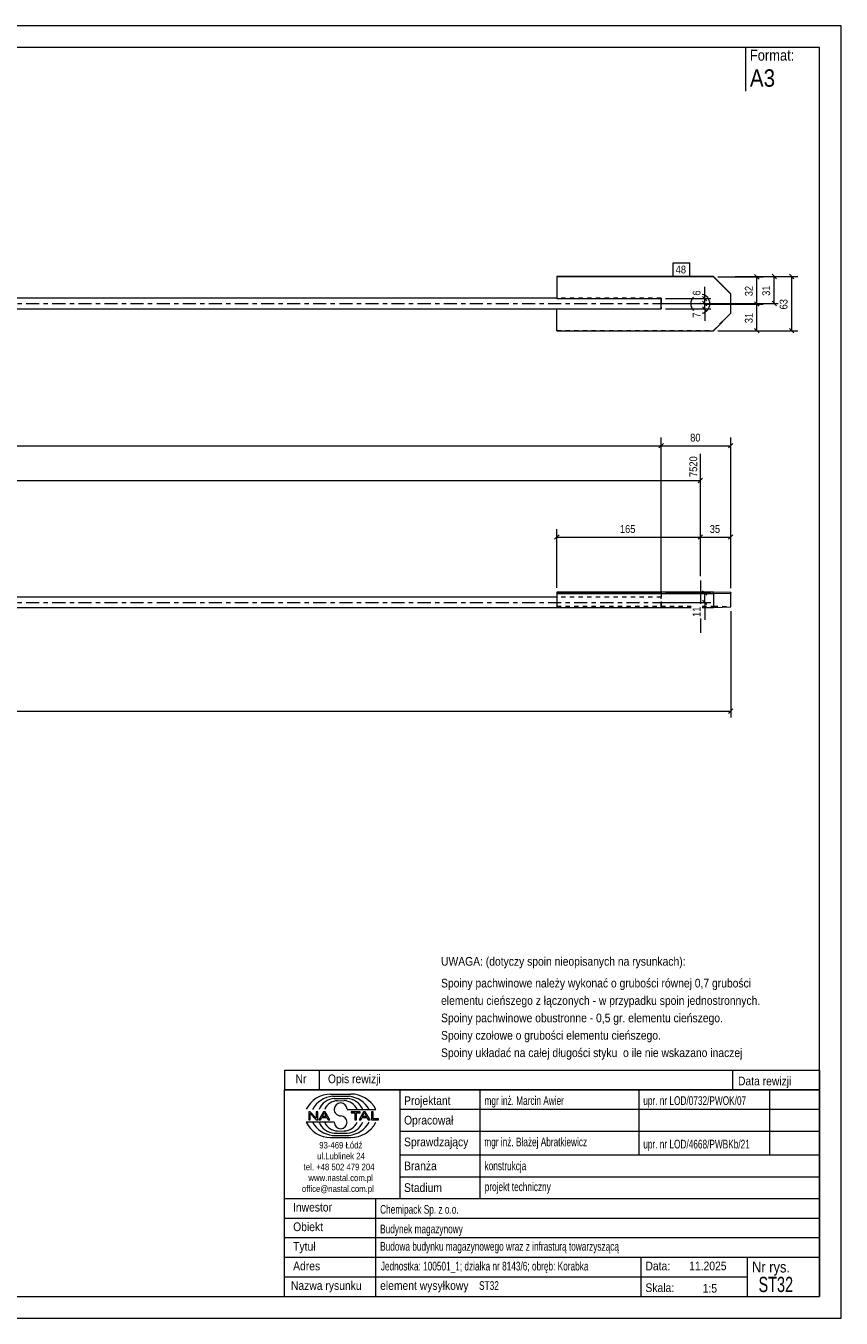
# Model space of a CAD drawing. Header units: millimetres. Extents: x 0 to 420, y 0 to 297.
# Tile 2 of 2: x 233 to 420, y 0 to 297. Entities that reach past the tile are written whole.
import ezdxf

# ---------------------------------------------------------------- set-up
doc = ezdxf.new("R2010")
doc.units = ezdxf.units.MM
for name, pattern in [('XKITLINE00', [0]), ('XKITLINE01', [4, 1, -1, 1, -1]), ('XKITLINE03', [6, 3, -1, 1, -1])]:
    doc.linetypes.add(name, pattern=pattern)
for name, color, linetype, lineweight in [('Arkusz rysunku', 3, 'Continuous', 0), ('Element', 2, 'Continuous', 0), ('Inny typ obiektu', 7, 'Continuous', 0), ('Wymiar', 4, 'Continuous', 0), ('Znak elementu', 2, 'Continuous', 0), ('Śruba', 3, 'Continuous', 0)]:
    doc.layers.add(name, color=color, linetype=linetype, lineweight=lineweight)
doc.styles.add('ARIAL', font='ARIAL.TTF')

msp = doc.modelspace()

# ---------------------------------------------------------------- linework, layer by layer
at = {"layer": 'Arkusz rysunku', "linetype": 'XKITLINE00', "lineweight": 0}
for p, q in [((420, 297), (0, 297)), ((420, 297), (415, 297)), ((420, 0), (420, 297)), ((415, 292), (5, 292)), ((415, 5), (415, 292)), ((5, 5), (415, 5)), ((0, 0), (420, 0))]:
    msp.add_line(p, q, dxfattribs=at)
at = {"layer": 'Element', "linetype": 'XKITLINE00', "lineweight": 0}
for p, q in [((390.62, 239.4), (354.62, 239.4)), ((354.62, 239.4), (354.62, 234.32)), ((390.62, 239.32), (354.62, 239.32)), ((390.62, 239.32), (390.62, 239.4)), ((390.62, 239.4), (394.62, 235.4)), ((394.62, 235.32), (390.62, 239.32)), ((394.62, 230.93), (394.62, 235.4)), ((354.62, 234.38), (202.62, 234.38)), ((202.62, 231.98), (378.62, 231.98)), ((354.62, 234.32), (378.62, 234.32)), ((354.62, 226.93), (354.62, 231.98)), ((354.62, 231.93), (378.62, 231.93)), ((378.62, 231.93), (378.62, 234.32)), ((390.62, 226.93), (394.62, 230.93)), ((354.62, 226.93), (390.62, 226.93)), ((390.62, 166.85), (354.62, 166.85)), ((354.62, 166.85), (354.62, 166.73)), ((354.62, 166.73), (378.62, 166.73)), ((354.62, 166.73), (354.62, 166.68)), ((378.62, 166.68), (354.62, 166.68)), ((354.62, 166.68), (354.62, 166.56)), ((354.62, 166.56), (390.62, 166.56)), ((354.62, 166.56), (354.62, 163.36)), ((378.62, 166.73), (378.62, 166.68)), ((394.62, 166.76), (390.62, 166.85)), ((390.62, 166.56), (394.62, 166.65)), ((390.62, 166.56), (390.62, 163.36)), ((394.62, 166.65), (394.62, 166.76)), ((394.62, 163.45), (394.62, 166.65)), ((354.62, 165.7), (202.62, 165.7)), ((354.62, 163.36), (385.5, 163.36)), ((378.62, 163.36), (378.62, 163.3)), ((388.02, 163.36), (390.62, 163.36)), ((390.62, 163.36), (394.62, 163.45)), ((202.62, 163.3), (378.62, 163.3))]:
    msp.add_line(p, q, dxfattribs=at)
at = {"layer": 'Element', "linetype": 'XKITLINE03', "lineweight": 0}
for p, q in [((202.62, 233.18), (388.62, 233.18)), ((202.62, 164.5), (388.62, 164.5))]:
    msp.add_line(p, q, dxfattribs=at)
at = {"layer": 'Element', "linetype": 'XKITLINE01', "lineweight": 0}
for p, q in [((378.62, 234.4), (354.62, 234.4)), ((378.62, 234.38), (354.62, 234.38)), ((354.62, 231.98), (354.62, 232)), ((354.62, 232), (378.62, 232)), ((354.62, 231.98), (354.62, 232)), ((354.62, 231.98), (354.62, 231.98)), ((378.62, 234.32), (378.62, 234.4)), ((378.62, 234.32), (378.62, 234.4)), ((378.62, 234.38), (378.62, 231.98)), ((390.62, 227), (394.62, 231)), ((354.62, 227), (390.62, 227)), ((390.62, 226.93), (390.62, 227)), ((354.62, 166.85), (354.62, 166.73)), ((354.62, 166.68), (354.62, 166.56)), ((378.62, 166.73), (378.62, 163.48)), ((390.62, 166.56), (390.62, 166.85)), ((394.62, 166.76), (394.62, 166.65)), ((378.62, 165.7), (354.62, 165.7)), ((354.62, 163.65), (385.5, 163.65)), ((354.62, 163.53), (378.62, 163.53)), ((354.62, 163.48), (378.62, 163.48)), ((378.62, 163.3), (378.62, 165.7)), ((388.02, 163.65), (390.62, 163.65)), ((390.62, 163.65), (394.62, 163.56))]:
    msp.add_line(p, q, dxfattribs=at)
at = {"layer": 'Inny typ obiektu', "linetype": 'XKITLINE00', "lineweight": 0}
for p, q in [((398, 292), (398, 282)), ((292, 57), (292, 52.5)), ((292, 57), (415, 57)), ((300, 57), (300, 52.5)), ((395, 57), (395, 52.5)), ((415, 57), (415, 52.5)), ((415, 52.5), (292, 52.5)), ((292, 5), (292, 52.5)), ((292, 52.5), (415, 52.5)), ((302.62, 51.49), (307.23, 51.5)), ((303.07, 50.99), (306.86, 51)), ((303.46, 50.49), (306.45, 50.49)), ((318.5, 52.5), (318.5, 27.5)), ((337, 27.5), (337, 52.5)), ((373.5, 52.5), (373.5, 37.5)), ((403.5, 52.5), (403.5, 37.5)), ((415, 52.5), (415, 5)), ((304.2, 49.98), (305.73, 49.99)), ((306.42, 47.99), (312.98, 47.99)), ((318.5, 48), (415, 48)), ((303.43, 45.01), (297, 45.01)), ((297.93, 47.44), (297.57, 47.44)), ((297.57, 47.44), (297.57, 45.56)), ((297.57, 45.56), (297.9, 45.56)), ((297.9, 47.04), (299.29, 45.56)), ((297.9, 45.56), (297.9, 47.04)), ((299.31, 45.96), (297.93, 47.44)), ((299.29, 45.56), (299.65, 45.56)), ((299.65, 47.44), (299.31, 47.44)), ((299.31, 47.44), (299.31, 45.96)), ((299.65, 45.56), (299.65, 47.44)), ((300.96, 47.44), (299.94, 45.56)), ((299.94, 45.56), (300.31, 45.56)), ((300.31, 45.56), (300.61, 46.13)), ((300.61, 46.13), (301.71, 46.13)), ((300.71, 46.33), (301.14, 47.24)), ((301.6, 46.33), (300.71, 46.33)), ((301.33, 47.44), (300.96, 47.44)), ((301.14, 47.24), (301.6, 46.33)), ((302.41, 45.56), (301.33, 47.44)), ((301.71, 46.13), (302.02, 45.56)), ((302.02, 45.56), (302.41, 45.56)), ((309.43, 47.44), (307.34, 47.44)), ((307.34, 47.44), (307.34, 47.22)), ((307.34, 47.22), (308.21, 47.22)), ((308.21, 47.22), (308.21, 45.56)), ((308.21, 45.56), (308.56, 45.56)), ((308.56, 45.56), (308.56, 47.22)), ((308.56, 47.22), (309.43, 47.22)), ((310.21, 47.44), (309.2, 45.56)), ((309.2, 45.56), (309.57, 45.56)), ((309.43, 47.22), (309.43, 47.44)), ((309.57, 45.56), (309.86, 46.13)), ((309.86, 46.13), (310.96, 46.13)), ((309.96, 46.33), (310.39, 47.24)), ((310.86, 46.33), (309.96, 46.33)), ((310.59, 47.44), (310.21, 47.44)), ((310.4, 47.24), (310.39, 47.24)), ((310.4, 47.24), (310.86, 46.33)), ((311.67, 45.56), (310.59, 47.44)), ((310.96, 46.13), (311.27, 45.56)), ((311.27, 45.56), (311.67, 45.56)), ((312.36, 47.44), (312.01, 47.44)), ((312.01, 47.44), (312.01, 45.56)), ((312.01, 45.56), (313.66, 45.56)), ((312.36, 45.78), (312.36, 47.44)), ((313.66, 45.78), (312.36, 45.78)), ((313.66, 45.56), (313.66, 45.78)), ((303.07, 42.01), (306.86, 42)), ((303.46, 42.51), (306.45, 42.51)), ((304.2, 43.02), (305.73, 43.01)), ((318.5, 43), (415, 43)), ((302.62, 41.51), (307.23, 41.5)), ((318.5, 37.5), (415, 37.5)), ((318.5, 32.5), (415, 32.5)), ((292, 27.5), (415, 27.5)), ((313, 5), (313, 27.5)), ((292, 23), (415, 23)), ((292, 18.5), (415, 18.5)), ((292, 14), (415, 14)), ((374, 5), (374, 14)), ((398.5, 5), (398.5, 14)), ((292, 9.5), (398.5, 9.5)), ((292, 5), (415, 5))]:
    msp.add_line(p, q, dxfattribs=at)
for centre, radius, start, end in [((302.72, 45.08), 6.42, 90.8317, 153.0136), ((303.67, 45), 6.02, 95.7347, 150.2266), ((306.22, 46.41), 4.08, 22.7023, 86.7527), ((306.24, 44.98), 6.04, 29.8256, 84.1252), ((307.25, 45.07), 6.43, 27.0191, 90.199), ((303.7, 46.42), 4.07, 93.3428, 157.3393), ((304.33, 46.6), 3.38, 92.229, 155.8008), ((304.92, 47.99), 1.49, 0.0741, 179.9259), ((304.92, 47.99), 1.49, 179.9259, 270), ((305.59, 46.6), 3.39, 24.2351, 87.5913), ((302.72, 47.92), 6.42, 206.9864, 269.1683), ((303.67, 48), 6.02, 209.7734, 264.2653), ((303.7, 46.58), 4.07, 202.6607, 266.6572), ((304.33, 46.4), 3.38, 204.1992, 267.771), ((304.92, 45.01), 1.49, 180.0741, 359.9259), ((304.92, 45), 1.49, 0.0741, 90), ((305.59, 46.4), 3.39, 272.4087, 335.7649), ((306.22, 46.59), 4.08, 273.2473, 337.2977), ((306.24, 48.02), 6.04, 275.8748, 330.1744), ((307.25, 47.93), 6.43, 269.801, 332.9809)]:
    msp.add_arc(centre, radius, start, end, dxfattribs=at)
at = {"layer": 'Wymiar', "linetype": 'XKITLINE00', "lineweight": 0}
for p, q in [((391.62, 239.32), (402.06, 239.32)), ((395.62, 239.4), (410.06, 239.4)), ((395.62, 239.4), (406.06, 239.4)), ((400.11, 239.83), (401.13, 238.81)), ((400.62, 233.06), (400.62, 239.32)), ((404.11, 239.91), (405.13, 238.89)), ((404.62, 233.18), (404.62, 239.4)), ((408.11, 239.91), (409.13, 238.89)), ((408.62, 226.93), (408.62, 239.4)), ((388.11, 234.83), (389.13, 233.82)), ((388.62, 234.32), (388.62, 237.01)), ((388.62, 234.32), (388.62, 237.01)), ((379.62, 234.32), (390.06, 234.32)), ((379.62, 233.18), (405.5, 233.18)), ((379.62, 233.18), (390.06, 233.18)), ((379.62, 233.18), (390.06, 233.18)), ((379.62, 231.93), (390.06, 231.93)), ((388.11, 233.69), (389.13, 232.67)), ((388.11, 233.69), (389.13, 232.67)), ((388.11, 232.44), (389.13, 231.42)), ((388.62, 233.18), (388.62, 234.32)), ((388.62, 231.93), (388.62, 233.18)), ((388.62, 233.06), (402.06, 233.06)), ((388.62, 233.06), (402.06, 233.06)), ((388.62, 231.93), (388.62, 229.24)), ((388.62, 231.93), (388.62, 229.24)), ((400.11, 233.57), (401.13, 232.55)), ((400.11, 233.57), (401.13, 232.55)), ((400.62, 226.93), (400.62, 233.06)), ((404.11, 233.69), (405.13, 232.67)), ((391.62, 226.93), (402.06, 226.93)), ((395.62, 226.93), (410.06, 226.93)), ((400.11, 227.44), (401.13, 226.42)), ((408.11, 227.44), (409.13, 226.42)), ((378.62, 166.7), (378.62, 202.36)), ((378.62, 166.7), (378.62, 202.36)), ((394.62, 167.76), (394.62, 202.36)), ((33.62, 200.5), (378.62, 200.5)), ((379.13, 201.01), (378.11, 199.99)), ((379.13, 201.01), (378.11, 199.99)), ((378.62, 200.5), (394.62, 200.5)), ((395.13, 201.01), (394.11, 199.99)), ((387.62, 170.5), (387.62, 198.66)), ((33.62, 192.5), (387.62, 192.5)), ((388.13, 193.01), (387.11, 191.99)), ((354.62, 167.85), (354.62, 181.36)), ((387.62, 170.5), (387.62, 181.36)), ((387.62, 170.5), (387.62, 181.36)), ((394.62, 167.76), (394.62, 181.36)), ((355.13, 180.01), (354.11, 178.99)), ((354.62, 179.5), (387.62, 179.5)), ((388.13, 180.01), (387.11, 178.99)), ((388.13, 180.01), (387.11, 178.99)), ((387.62, 179.5), (394.62, 179.5)), ((395.13, 180.01), (394.11, 178.99)), ((379.62, 166.68), (390.06, 166.68)), ((388.11, 167.19), (389.13, 166.17)), ((388.62, 164.5), (388.62, 166.68)), ((379.62, 164.5), (390.06, 164.5)), ((388.11, 165.01), (389.13, 163.99)), ((388.62, 164.5), (388.62, 160.48)), ((388.62, 164.5), (388.62, 160.48)), ((394.62, 162.45), (394.62, 138.06)), ((395.13, 140.01), (394.11, 138.99)), ((20.62, 139.5), (394.62, 139.5))]:
    msp.add_line(p, q, dxfattribs=at)
at = {"layer": 'Znak elementu', "linetype": 'XKITLINE00', "lineweight": 0}
for p, q in [((381.35, 242.5), (385.22, 242.5)), ((381.35, 239.5), (381.35, 242.5)), ((385.22, 239.5), (385.22, 242.5)), ((381.35, 239.5), (385.22, 239.5))]:
    msp.add_line(p, q, dxfattribs=at)
at = {"layer": 'Śruba', "linetype": 'XKITLINE00', "lineweight": 0}
for p, q in [((387.62, 233.06), (387.62, 233.35)), ((387.62, 169.5), (387.62, 164.18)), ((387.62, 160.79), (387.62, 157.51))]:
    msp.add_line(p, q, dxfattribs=at)
for start, end in [(136.4145, 180), (280.4794, 79.5206), (180, 223.506)]:
    msp.add_arc((387.62, 233.13), 2.2, start, end, dxfattribs=at)

# ---------------------------------------------------------------- texts
at = {"layer": 'Inny typ obiektu', "style": 'ARIAL'}
for s, height, width, p in [('Format:', 2.5, 0.85, (399, 289)), ('A3', 4, 0.85, (399, 283)), ('UWAGA: (dotyczy spoin nieopisanych na rysunkach):', 2, 0.85, (328, 81)), ('Spoiny pachwinowe należy wykonać o grubości równej 0,7 grubości', 2, 0.85, (328, 76)), ('elementu cieńszego z łączonych - w przypadku spoin jednostronnych.', 2, 0.85, (328, 72)), ('Spoiny pachwinowe obustronne - 0,5 gr. elementu cieńszego.', 2, 0.85, (328, 68)), ('Spoiny czołowe o grubości elementu cieńszego.', 2, 0.85, (328, 64)), ('Spoiny układać na całej długości styku  o ile nie wskazano inaczej', 2, 0.85, (328, 60)), ('Nr', 2, 0.85, (294.54, 54)), ('Opis rewizji', 2, 0.85, (302, 54)), ('Data rewizji', 2, 0.85, (396.28, 53.5)), ('Projektant', 2, 0.85, (319.5, 49)), ('mgr inż. Marcin Awier', 2, 0.68, (338, 49)), ('upr. nr LOD/0732/PWOK/07', 2, 0.68, (374.5, 49)), ('Opracował', 2, 0.85, (319.5, 44.5)), ('Sprawdzający', 2, 0.85, (319.5, 39.5)), ('mgr inż. Błażej Abratkiewicz', 2, 0.68, (337.94, 39.5)), ('93-469 Łódź', 1.5, 0.85, (300, 39)), ('upr. nr LOD/4668/PWBKb/21', 2, 0.68, (374.5, 39)), ('ul.Lublinek 24', 1.5, 0.85, (299.5, 36.5)), ('Branża', 2, 0.85, (319.5, 34)), ('konstrukcja', 2, 0.68, (338, 34)), ('tel. +48 502 479 204', 1.5, 0.85, (296.41, 34)), ('www.nastal.com.pl', 1.5, 0.85, (297.5, 31.5)), ('office@nastal.com.pl', 1.5, 0.85, (296, 29)), ('Stadium', 2, 0.85, (319.5, 29)), ('projekt techniczny', 2, 0.68, (338.04, 29.19)), ('Inwestor', 2, 0.85, (293.96, 24.5)), ('Chemipack Sp. z o.o.', 2, 0.68, (314, 24)), ('Obiekt', 2, 0.85, (294, 20)), ('Budynek magazynowy', 2, 0.68, (314, 19.5)), ('Tytuł', 2, 0.85, (294, 15.5)), ('Budowa budynku magazynowego wraz z infrasturą towarzyszącą', 2, 0.68, (314, 15.5)), ('Adres', 2, 0.85, (294, 11)), ('Jednostka: 100501_1; działka nr 8143/6; obręb: Korabka', 2, 0.68, (314.16, 10.96)), ('Data:', 2, 0.85, (375, 11)), ('11.2025', 2, 0.85, (385.06, 11)), ('Nr rys.', 2.5, 0.85, (399.5, 10.5)), ('ST32', 3.5, 0.68, (401, 6)), ('Nazwa rysunku', 2, 0.85, (293.5, 6.5)), ('element wysyłkowy', 2, 0.85, (314, 6.5)), ('ST32', 2, 0.68, (336.75, 6.5)), ('Skala:', 2, 0.85, (375, 6)), ('1:5', 2, 0.85, (388.16, 5.85))]:
    msp.add_text(s, height=height, dxfattribs=dict(at, width=width)).set_placement(p)
at = {"layer": 'Wymiar', "style": 'ARIAL', "width": 0.85}
for s, p in [('6', (387.66, 235)), ('32', (399.66, 234.86)), ('31', (403.66, 234.95)), ('63', (407.66, 231.83)), ('7', (387.66, 229.92)), ('31', (399.66, 228.66)), ('7520', (386.9, 193.32)), ('11', (387.66, 161.15))]:
    msp.add_text(s, height=1.8, rotation=90.0002, dxfattribs=at).set_placement(p)
for s, p in [('80', (385.29, 201.46)), ('165', (369.12, 180.46)), ('35', (389.78, 180.46))]:
    msp.add_text(s, height=1.8, dxfattribs=at).set_placement(p)
at = {"layer": 'Znak elementu', "style": 'ARIAL', "width": 0.85}
msp.add_text('48', height=1.8, dxfattribs=at).set_placement((381.95, 240.1))

doc.saveas('drawing.dxf')
